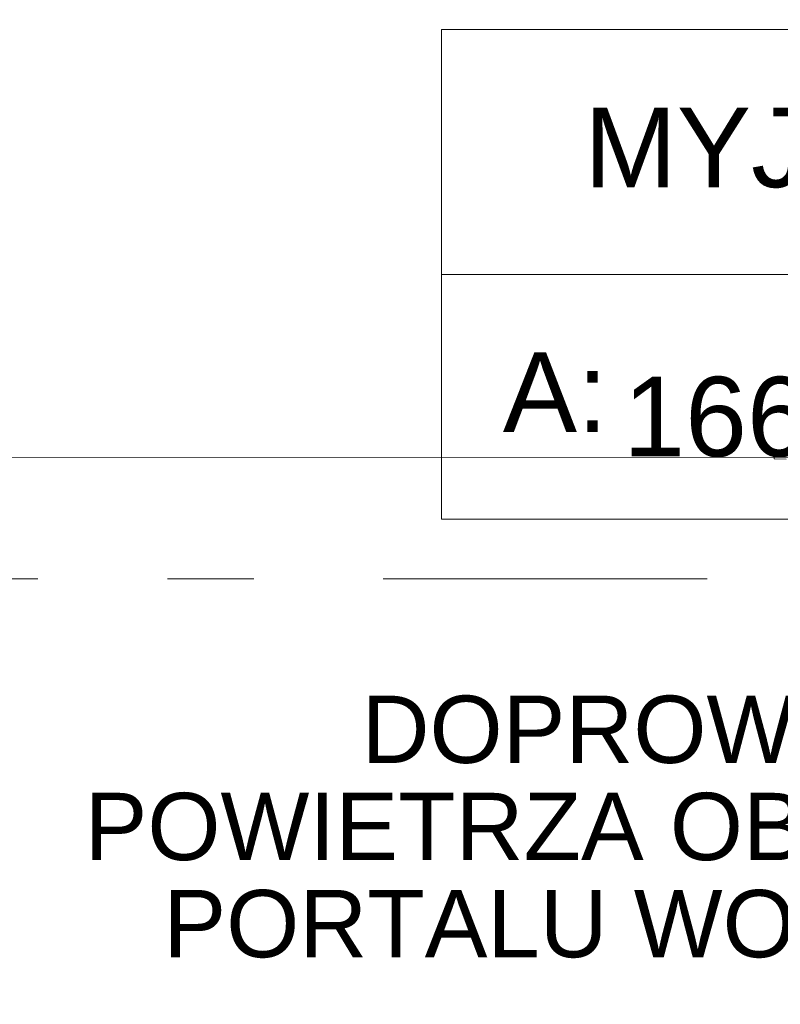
# Model space of a CAD drawing. Header units: centimetres. Extents: x -1436 to 1974, y -887 to 4352.
# Tile 23 of 105: x 206 to 330, y 2364 to 2525. Entities that reach past the tile are written whole.
import ezdxf
from ezdxf.enums import TextEntityAlignment as Align

# ---------------------------------------------------------------- set-up
doc = ezdxf.new("R2010")
doc.units = ezdxf.units.CM
doc.header["$MEASUREMENT"] = 0
doc.linetypes.add('Przerywana podwójnie', pattern=[109.361107, 52.916665, -21.166666, 14.111111, -21.166666])
doc.layers.add('00 - nowa technologia myjni_Nr_pióra__246', color=7, linetype='Continuous', lineweight=20, true_color=0x1db3b3)
for name, color, linetype in [('210-A Pomieszczenia', 7, 'Continuous'), ('299-A Wymiary Opisy', 7, 'Continuous'), ('410-K Osie główne', 7, 'Continuous')]:
    doc.layers.add(name, color=color, linetype=linetype)
for name, color, linetype, lineweight in [('299-A Wymiary Opisy_Nr_pióra__11', 7, 'Continuous', 0), ('410-K Osie główne_Nr_pióra__11', 7, 'Continuous', 0), ('Metryczki pomieszczeń Archicada_Nr_pióra__1', 7, 'Continuous', 20), ('Metryczki pomieszczeń Archicada_Nr_pióra__46', 7, 'Continuous', 20), ('Nowe_199-Z Wymiary i opisy_Nr_pióra__135', 5, 'Continuous', 20)]:
    doc.layers.add(name, color=color, linetype=linetype, lineweight=lineweight)
doc.styles.add('STYL_AUTOMATYCZNY_1', font='arial.ttf')
doc.styles.add('STYL_AUTOMATYCZNY_2', font='arial.ttf')
doc.dimstyles.new('STYL_AUTOMATYCZNY__1', dxfattribs={"dimtxt": 13, "dimasz": 7.6, "dimexe": 0.18, "dimexo": 0.0625, "dimgap": 0, "dimtad": 1, "dimdec": 0, "dimzin": 0, "dimdsep": 46, "dimtxsty": 'STYL_AUTOMATYCZNY_1', "dimblk": 'ARROWHEAD_2', "dimblk1": 'ARROWHEAD_2', "dimblk2": 'ARROWHEAD_2', "dimcen": 0.09, "dimclrd": 7, "dimclre": 7, "dimclrt": 7, "dimadec": 0, "dimazin": 0, "dimtfac": 1, "dimtdec": 4, "dimtmove": 0, "dimatfit": 3, "dimfxl": 0, "dimtolj": 1, "dimtzin": 0, "dimarcsym": 0})
doc.dimstyles.new('STYL_AUTOMATYCZNY__3', dxfattribs={"dimtxt": 0.18, "dimasz": 14.592, "dimexe": 0.18, "dimexo": 0.0625, "dimgap": 0, "dimtad": 0, "dimtih": 1, "dimtoh": 1, "dimdec": 4, "dimzin": 0, "dimdsep": 46, "dimcen": 0.09, "dimadec": 0, "dimazin": 0, "dimtfac": 1, "dimtdec": 4, "dimtmove": 0, "dimatfit": 3, "dimldrblk": 'ARROWHEAD_5', "dimfxl": 0, "dimtolj": 1, "dimtzin": 0, "dimarcsym": 0})

# ---------------------------------------------------------------- blocks, each defined once
blk = doc.blocks.new('MYJNIA_01_1_1', base_point=(331.21, 2503.56))
at = {"layer": 'Metryczki pomieszczeń Archicada_Nr_pióra__1', "color": 7, "linetype": 'Continuous', "lineweight": 20}
for p, q in [((387.8, 2523.56), (274.61, 2523.56)), ((274.61, 2523.56), (274.61, 2443.56)), ((274.61, 2523.56), (387.8, 2523.56)), ((274.61, 2483.56), (274.61, 2523.56)), ((387.8, 2483.56), (274.61, 2483.56)), ((274.61, 2483.56), (387.8, 2483.56)), ((274.61, 2443.56), (274.61, 2483.56)), ((274.61, 2443.56), (387.8, 2443.56)), ((387.8, 2443.56), (274.61, 2443.56))]:
    blk.add_line(p, q, dxfattribs=at)
at = {"layer": 'Metryczki pomieszczeń Archicada_Nr_pióra__46', "color": 7, "lineweight": 20, "insert": (342.1, 2470.61), "char_height": 13, "attachment_point": 2, "style": 'STYL_AUTOMATYCZNY_1'}
blk.add_mtext('\\A1;{\\pqc;\\pt0,460;\\fArial|b0|i0|c238|p0;\\W1.000000;166,1\\fArial|b0|i0|c238|p0;\\W1.000000;\\A1{\\H.66x;\\S^  ;}\\fArial|b0|i0|c238|p0;\\W1.000000; m\\fArial|b0|i0|c238|p0;\\W1.000000;\\A1{\\H.66x;\\S2^  ;}}', dxfattribs=at)
at = {"layer": 'Metryczki pomieszczeń Archicada_Nr_pióra__46', "color": 7, "lineweight": 20, "style": 'STYL_AUTOMATYCZNY_1'}
for tag, p in [('DUMMY_861', (341.12, 2553.77)), ('ROOM_NUMBER', (331.21, 2550.8)), ('DUMMY_862', (363.89, 2513.77)), ('ROOM_NAME', (331.21, 2510.8)), ('measuredAreaCode', (295.72, 2470.8))]:
    blk.add_attdef(tag, text='', height=13, dxfattribs=at).set_placement(p, align=Align.TOP_CENTER)
blk = doc.blocks.new('Standardowy znacznik osi[21]_1', base_point=(-163, 2433.81))
at = {"layer": '410-K Osie główne_Nr_pióra__11', "color": 7, "linetype": 'Przerywana podwójnie', "lineweight": 0}
blk.add_line((-63, 2433.81), (1039.92, 2433.81), dxfattribs=at)
at = {"layer": '410-K Osie główne_Nr_pióra__11', "color": 7, "lineweight": 0, "style": 'STYL_AUTOMATYCZNY_2'}
for tag, p in [('AC_MarkerText_1_0', (-178, 2441.31)), ('AC_MarkerText_1_1', (1154.92, 2441.31))]:
    blk.add_attdef(tag, text='', height=15, dxfattribs=at).set_placement(p, align=Align.TOP_CENTER)
blk = doc.blocks.new('*D80')
at = {"layer": '299-A Wymiary Opisy_Nr_pióra__11', "color": 7, "linetype": 'Continuous', "lineweight": 0}
for p, q in [((62.4, 2870.08), (62.38, 2855.08)), ((621.21, 2869.38), (621.19, 2854.38)), ((65.28, 2867.58), (59.49, 2857.58)), ((618.3, 2856.88), (624.09, 2866.88)), ((62.39, 2862.58), (57.5, 2862.59)), ((621.2, 2861.88), (62.39, 2862.58)), ((626.09, 2861.87), (621.2, 2861.88))]:
    blk.add_line(p, q, dxfattribs=at)
at = {"layer": '299-A Wymiary Opisy_Nr_pióra__11', "color": 7, "lineweight": 0, "insert": (326.92, 2864.85), "char_height": 13, "attachment_point": 7, "rotation": 359.928, "style": 'STYL_AUTOMATYCZNY_1'}
blk.add_mtext('\\A1;{\\pql;\\fArial|b0|i0|c238|p0;\\W1.000000;559}', dxfattribs=at)
blk = doc.blocks.new('ARROWHEAD_2')
at = {"color": 0, "linetype": 'Continuous', "lineweight": 0}
for p, q in [((-0.378, -0.655), (0.378, 0.655)), ((0, 0), (-1, 0))]:
    blk.add_line(p, q, dxfattribs=at)
blk = doc.blocks.new('ARROWHEAD_5')
at = {"linetype": 'Continuous', "lineweight": 0}
blk.add_hatch(color=0, dxfattribs=at).paths.add_polyline_path([(-1, 0.2679), (0, 0), (-1, -0.2679)])
at = {"color": 0, "linetype": 'Continuous', "lineweight": 0}
blk.add_line((0, 0), (-1, 0), dxfattribs=at)

msp = doc.modelspace()

# ---------------------------------------------------------------- linework, layer by layer
at = {"layer": '00 - nowa technologia myjni_Nr_pióra__246', "color": 132, "linetype": 'Continuous', "lineweight": 20, "true_color": 0x1db3b3}
for p, q in [((154.33, 2453.69), (331.58, 2453.65)), ((328.91, 2453.65), (154.88, 2453.69)), ((328.91, 2453.65), (328.91, 2453.39)), ((330.89, 2453.38), (328.91, 2453.39))]:
    msp.add_line(p, q, dxfattribs=at)

# ---------------------------------------------------------------- block references
at = {"layer": '210-A Pomieszczenia', "color": 7, "linetype": 'Continuous', "lineweight": 20}
ref = msp.add_blockref('MYJNIA_01_1_1', (331.21, 2503.56), dxfattribs=at)
ref.add_attrib('ROOM_NAME', 'MYJNIA', dxfattribs={"layer": 'Metryczki pomieszczeń Archicada_Nr_pióra__46', "color": 7, "lineweight": 20, "height": 13, "style": 'STYL_AUTOMATYCZNY_1'}).set_placement((331.21, 2510.8), align=Align.TOP_CENTER)
ref.add_attrib('measuredAreaCode', 'A: ', dxfattribs={"layer": 'Metryczki pomieszczeń Archicada_Nr_pióra__46', "color": 7, "lineweight": 20, "height": 13, "style": 'STYL_AUTOMATYCZNY_1'}).set_placement((295.72, 2470.8), align=Align.TOP_CENTER)
at = {"layer": '410-K Osie główne', "color": 7, "linetype": 'Continuous', "lineweight": 20}
msp.add_blockref('Standardowy znacznik osi[21]_1', (-163, 2433.81), dxfattribs=at)

# ---------------------------------------------------------------- texts
at = {"layer": 'Nowe_199-Z Wymiary i opisy_Nr_pióra__135', "color": 5, "linetype": 'Continuous', "lineweight": 20, "insert": (511.67, 2368.7), "char_height": 11, "attachment_point": 9, "line_spacing_factor": 0.865939, "style": 'STYL_AUTOMATYCZNY_1'}
msp.add_mtext('\\A1;{\\pqr;\\fArial|b0|i0|c238|p0;\\W1.000000;DOPROWADZENIE SPRĘŻONEGO\\P\\pqr;\\fArial|b0|i0|c238|p0;\\W1.000000;POWIETRZA OBOK ZAWORU ZASILANIA\\P\\pqr;\\fArial|b0|i0|c238|p0;\\W1.000000;PORTALU WODĄ - ZAWÓR 1/2" h=2,2m}', dxfattribs=at)

# ---------------------------------------------------------------- dimensions: what is measured, and where the dimension line sits
at = {"layer": '299-A Wymiary Opisy', "color": 7, "linetype": 'Continuous', "lineweight": 0}
dim = msp.add_linear_dim(base=(62.39, 2862.58), p1=(621.38, 3006.65), p2=(60.72, 1533.25), angle=179.928, dimstyle='STYL_AUTOMATYCZNY__1', dxfattribs=at)
dim.commit()
dim.dimension.update_dxf_attribs({"geometry": '*D80', "text_midpoint": (341.77, 2871.33), "dimtype": 160, "text_rotation": 359.928})

# ---------------------------------------------------------------- leaders
at = {"layer": 'Nowe_199-Z Wymiary i opisy_Nr_pióra__135', "color": 5, "linetype": 'Continuous', "lineweight": 20, "annotation_type": 0, "has_hookline": 1, "hookline_direction": 1, "text_width": 294.05}
msp.add_leader([(607.3, 2494.43), (607.3, 2368.7), (511.67, 2368.1)], dimstyle='STYL_AUTOMATYCZNY__3', dxfattribs=at)

doc.saveas('drawing.dxf')
